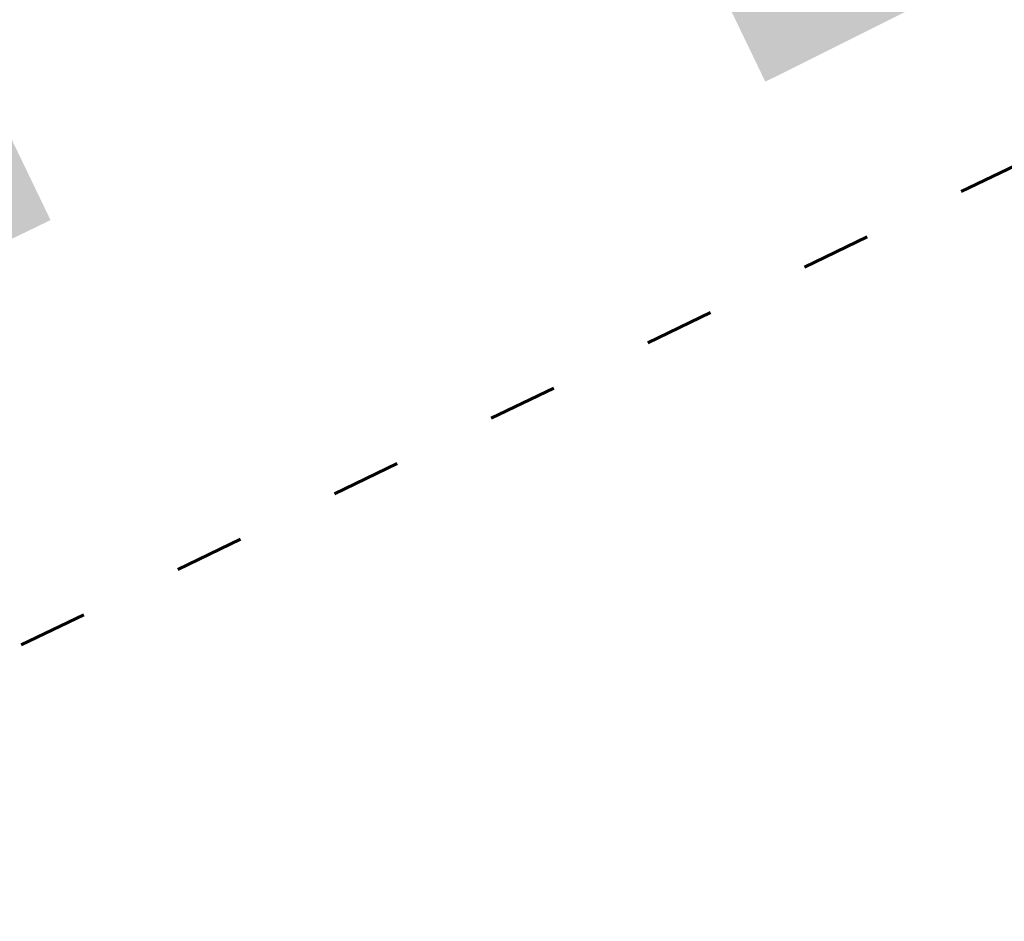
# Model space of a CAD drawing. Header units: millimetres. Extents: x 3267 to 3416, y 1494 to 1704.
# Tile 62 of 256: x 3333 to 3341, y 1612 to 1620. Entities that reach past the tile are written whole.
import ezdxf

# ---------------------------------------------------------------- set-up
doc = ezdxf.new("R2010")
doc.units = ezdxf.units.MM
doc.linetypes.add('ACAD_ISO03W100', pattern=[30, 12, -18])
doc.layers.get('0').update_dxf_attribs({"lineweight": 5})
doc.layers.add('1_trawa', color=94, linetype='Continuous', lineweight=13)
doc.layers.add('granica', color=1, linetype='ACAD_ISO03W100', lineweight=35)
picture_1 = doc.add_image_def('image1.jpg', size_in_pixel=(9921, 7015))

msp = doc.modelspace()

# ---------------------------------------------------------------- hatches: boundary and pattern name
at = {"layer": '1_trawa'}
h = msp.add_hatch(dxfattribs=at)
h.set_pattern_fill('GRASS', color=256, scale=0.02)
h.paths.add_polyline_path([(3334.497, 1628.9652), (3339.0975, 1619.4213), (3348.9953, 1624.3562), (3346.994, 1628.7124), (3349.3865, 1629.9737), (3347.1512, 1634.4877)])
h.paths.add_polyline_path([(3321.0102, 1612.4815), (3332.9325, 1618.2285), (3329.2955, 1625.7736), (3317.3732, 1620.0266)])
h.paths.add_polyline_path([(3364.3966, 1640.3923), (3362.9801, 1643.7026), (3354.9045, 1640.1453), (3358.8282, 1631.2377), (3364.4592, 1633.7181), (3363.2067, 1636.6064), (3362.064, 1639.3526)])
h.paths.add_polyline_path([(3329.5269, 1638.0159), (3330.259, 1638.3334), (3326.1318, 1647.8675), (3310.174, 1640.9595), (3309.0511, 1640.4276), (3314.9073, 1627.2944), (3331.8101, 1634.8316), (3331.4478, 1635.579), (3330.2543, 1638.3314), (3329.5269, 1638.0159), (3330.7204, 1635.2636), (3323.8395, 1632.2798), (3322.6459, 1635.0686)])
h.paths.add_polyline_path([(3333.9168, 1643.3717), (3332.2997, 1647.1008), (3342.8733, 1651.6858), (3346.6663, 1648.736), (3348.1226, 1645.1719), (3343.0771, 1642.984), (3341.0397, 1642.0803), (3340.2172, 1643.9238), (3338.841, 1643.327), (3338.0453, 1645.162)])

# ---------------------------------------------------------------- linework, layer by layer
at = {"layer": 'granica', "lineweight": 60, "ltscale": 0.05}
msp.add_lwpolyline([(3343.7963, 1659.8815), (3332.3178, 1654.8656), (3304.1979, 1642.7374), (3319.1667, 1608.0529), (3348.8228, 1622.3482), (3382.7803, 1638.3969), (3368.2348, 1670.4039), (3343.7963, 1659.8815)], close=True, dxfattribs=at)

# ---------------------------------------------------------------- pictures from other files: only their frames are drawn
image = msp.add_image(picture_1, insert=(3267.0464, 1704.245), size_in_units=(210.4454, 148.803), rotation=-90, dxfattribs=dict(fade=42))
image.dxf.flags = 7

doc.saveas('drawing.dxf')
